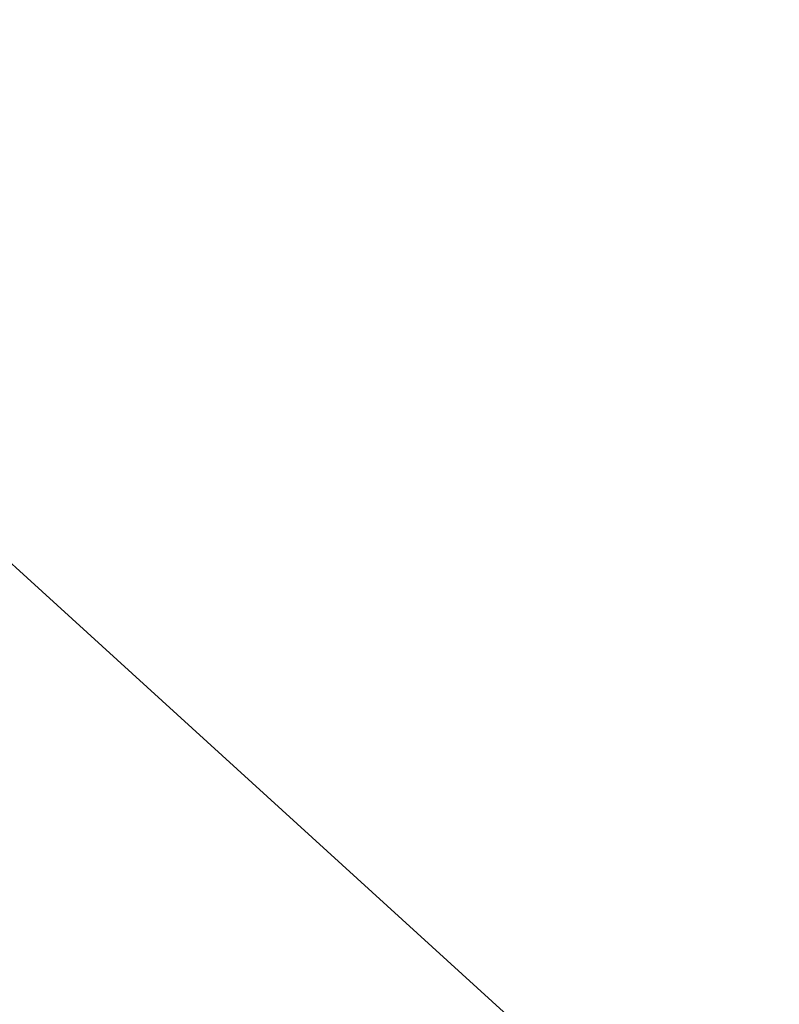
# Paper-space layout '_Trimétrica' of a CAD drawing. Header units: millimetres. Extents: x -779 to 107, y -976 to -84.
# Tile 17 of 197: x -476.77 to -471.21, y -701.47 to -694.27. Entities that reach past the tile are written whole.
import ezdxf

# ---------------------------------------------------------------- set-up
doc = ezdxf.new("R2010")
doc.units = ezdxf.units.MM

psp = doc.layouts.new('_Trimétrica')

# ---------------------------------------------------------------- linework, layer by layer
at = {"color": 7, "linetype": 'Continuous', "lineweight": 25, "flags": 128}
psp.add_lwpolyline([(-508.4506, -665.8488), (-501.7649, -673.3768), (-494.8776, -680.73), (-487.7971, -687.8994), (-480.5321, -694.8762), (-473.0914, -701.6521), (-465.484, -708.2186), (-457.7192, -714.5679), (-449.8066, -720.6921), (-441.7557, -726.5839), (-433.5763, -732.236), (-425.2784, -737.6416), (-416.8721, -742.794), (-408.3677, -747.687)], dxfattribs=at)
at = {"color": 7, "linetype": 'Continuous', "lineweight": 25}
psp.add_open_spline([(-502.0853, -328.2898), (-501.3449, -327.7445), (-498.775, -325.8519), (-494.1656, -322.8665), (-488.2707, -319.3354), (-482.1806, -316.0729), (-475.919, -313.0642), (-469.4894, -310.3177), (-462.9011, -307.835), (-456.1617, -305.6191), (-449.2795, -303.6724), (-442.2628, -301.9968), (-435.1199, -300.5941), (-427.8592, -299.4657), (-420.4893, -298.6126), (-413.0187, -298.0358), (-405.4562, -297.7358), (-397.8106, -297.7128), (-390.0907, -297.967), (-382.3057, -298.4981), (-374.4646, -299.3054), (-366.5766, -300.3881), (-358.6511, -301.7451), (-350.6974, -303.3749), (-342.7249, -305.2757), (-334.7432, -307.4455), (-326.7619, -309.8817), (-318.7904, -312.5817), (-310.8385, -315.5425), (-302.9156, -318.7605), (-295.0314, -322.2322), (-287.1955, -325.9535), (-279.4174, -329.9201), (-271.7065, -334.1273), (-264.0723, -338.5702), (-256.524, -343.2434), (-249.0709, -348.1415), (-241.7221, -353.2586), (-234.4865, -358.5886), (-227.373, -364.1251), (-220.3903, -369.8613), (-213.5468, -375.7905), (-206.851, -381.9053), (-200.311, -388.1984), (-193.9348, -394.6621), (-187.7301, -401.2886), (-181.7045, -408.0698), (-175.8652, -414.9974), (-170.2195, -422.0629), (-164.7741, -429.2576), (-159.5354, -436.5729), (-154.51, -443.9997), (-149.7037, -451.5289), (-145.1222, -459.1514), (-140.7711, -466.8577), (-136.6555, -474.6385), (-132.7802, -482.4843), (-129.1497, -490.3853), (-125.7683, -498.3322), (-122.6398, -506.315), (-119.7679, -514.3242), (-117.1557, -522.3499), (-114.8062, -530.3824), (-112.7219, -538.4121), (-110.9052, -546.4293), (-109.3579, -554.4243), (-108.0817, -562.3876), (-107.0778, -570.3097), (-106.3472, -578.1813), (-105.8905, -585.993), (-105.7081, -593.7357), (-105.8, -601.4004), (-106.1661, -608.9782), (-106.8057, -616.4603), (-107.7181, -623.8381), (-108.9023, -631.1032), (-110.3569, -638.2473), (-112.0805, -645.262), (-114.0711, -652.1395), (-116.3269, -658.8718), (-118.8455, -665.4511), (-121.6242, -671.8698), (-124.6607, -678.1199), (-127.9501, -684.1955), (-131.4954, -690.0834), (-135.2011, -695.6956), (-137.8467, -699.2369), (-139.1337, -700.9595)], degree=3, knots=[0, 0, 0, 0, 0.004861, 0.016871, 0.028873, 0.040866, 0.052848, 0.064818, 0.076776, 0.08872, 0.100652, 0.112571, 0.124478, 0.136373, 0.148257, 0.160131, 0.171996, 0.183853, 0.195702, 0.207545, 0.219382, 0.231215, 0.243043, 0.254868, 0.266689, 0.278509, 0.290327, 0.302143, 0.313959, 0.325773, 0.337588, 0.349402, 0.361215, 0.373029, 0.384843, 0.396657, 0.408472, 0.420287, 0.432102, 0.443917, 0.455732, 0.467548, 0.479363, 0.491179, 0.502995, 0.51481, 0.526626, 0.538441, 0.550256, 0.56207, 0.573884, 0.585697, 0.59751, 0.609322, 0.621133, 0.632944, 0.644755, 0.656565, 0.668374, 0.680183, 0.691992, 0.703802, 0.715611, 0.727421, 0.739232, 0.751044, 0.762859, 0.774675, 0.786495, 0.798318, 0.810146, 0.821978, 0.833817, 0.845663, 0.857517, 0.869379, 0.881251, 0.893134, 0.905029, 0.916935, 0.928855, 0.940788, 0.952734, 0.964693, 0.976665, 0.988649, 1, 1, 1, 1], dxfattribs=at)

doc.saveas('drawing.dxf')
